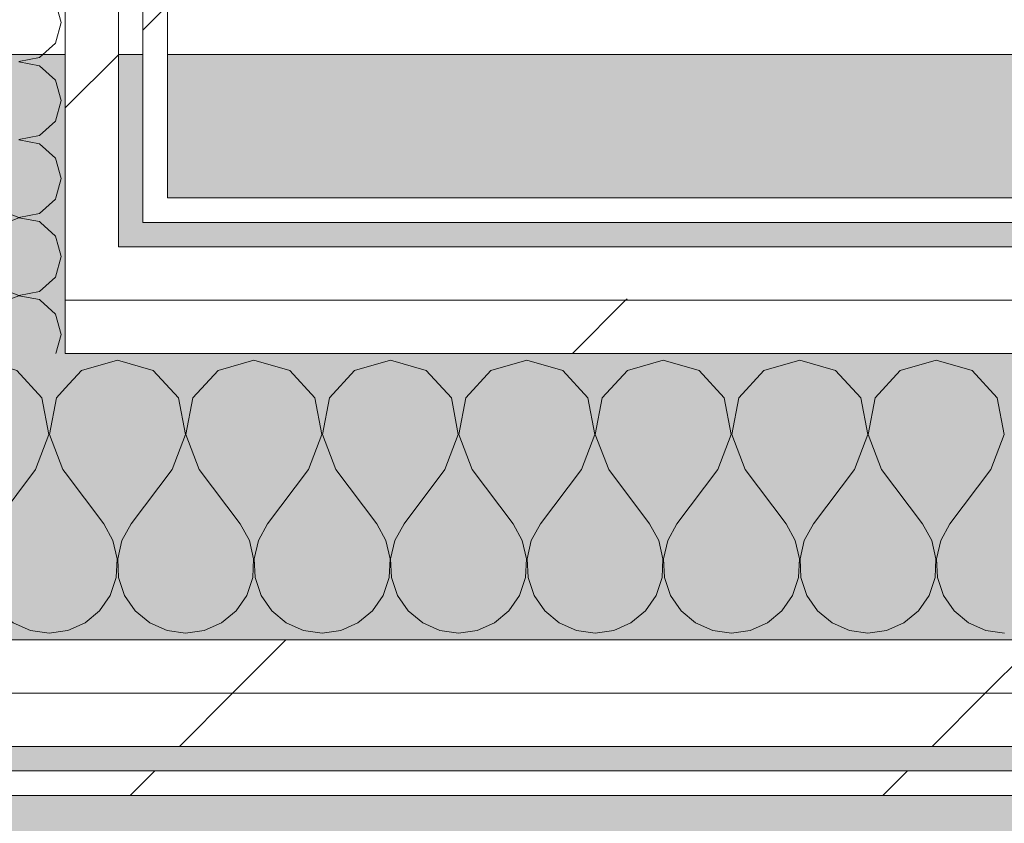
# Model space of a CAD drawing. Header units: millimetres. Extents: x -30280 to 19093, y -19284 to 4746.
# Tile 245 of 256: x 1093 to 1333, y -17272 to -17075. Entities that reach past the tile are written whole.
import ezdxf

# ---------------------------------------------------------------- set-up
doc = ezdxf.new("R2010")
doc.units = ezdxf.units.MM
doc.header["$MEASUREMENT"] = 0
doc.linetypes.add('Wipeout_Contour', pattern=[1000, 0, -1000])
for name, color, linetype in [('07_CR_Cel Ras pladur', 7, 'Continuous'), ('Nuevo_08_E_Envans secs', 7, 'Continuous'), ('Nuevo_12_FAÇ_Façana', 7, 'Continuous')]:
    doc.layers.add(name, color=color, linetype=linetype)
for name, color, linetype, lineweight, true_color in [('07_CR_Cel Ras pladur_Pluma_Nº__102', 7, 'Continuous', 5, 0xcccccc), ('Nuevo_08_E_Envans secs_Pluma_Nº__102', 7, 'Continuous', 5, 0xcccccc), ('Nuevo_08_E_Envans secs_Pluma_Nº__171', 171, 'Continuous', 13, 0xaaaaff), ('Nuevo_08_E_Envans secs_Pluma_Nº__177', 7, 'Continuous', 15, 0xf7e046), ('Nuevo_12_FAÇ_Façana_Pluma_Nº__102', 7, 'Continuous', 5, 0xcccccc), ('Nuevo_12_FAÇ_Façana_Pluma_Nº__171', 171, 'Continuous', 13, 0xaaaaff), ('Nuevo_12_FAÇ_Façana_Pluma_Nº__177', 7, 'Continuous', 15, 0xf7e046)]:
    doc.layers.add(name, color=color, linetype=linetype, lineweight=lineweight, true_color=true_color)
doc.layers.add('Nuevo_08_E_Envans secs_Pluma_Nº__1', color=7, linetype='Continuous', lineweight=5)
doc.layers.add('Nuevo_12_FAÇ_Façana_Pluma_Nº__1', color=7, linetype='Continuous', lineweight=5)
pattern_1 = [(45, (0, 0), (-183.8478, 183.8478), [195, -65]), (45, (7e-14, 183.85), (-183.8478, 183.8478), [195, -65])]

# ---------------------------------------------------------------- blocks, each defined once
blk = doc.blocks.new('Forjado_314_1', base_point=(-20499.33, -19283.98))
at = {"layer": '07_CR_Cel Ras pladur_Pluma_Nº__102', "linetype": 'Continuous', "lineweight": 0, "true_color": 0x333333}
h = blk.add_hatch(color=250, dxfattribs=at)
h.paths.add_polyline_path([(-20499.33, -19283.98), (12128.89, -19283.98), (12128.89, -17083.98), (-20499.33, -17083.98)])
h.paths.add_polyline_path([(11630.3, -17321.98), (11630.3, -19121.98), (-20169.7, -19121.98), (-20169.7, -17321.98)], flags=0)
at = {"layer": '07_CR_Cel Ras pladur_Pluma_Nº__102', "color": 254, "linetype": 'Continuous', "lineweight": 5, "true_color": 0xcccccc, "flags": 128}
blk.add_lwpolyline([(-20499.33, -19283.98), (12128.89, -19283.98), (12128.89, -17083.98), (-20499.33, -17083.98)], close=True, dxfattribs=at)
blk = doc.blocks.new('*X396')
at = {"layer": 'Nuevo_12_FAÇ_Façana_Pluma_Nº__102', "color": 254, "linetype": 'Continuous', "lineweight": 5, "true_color": 0xcccccc}
for p, q in [((1116.67, -17158.64), (1107.9, -17161.13)), ((1125.43, -17161.13), (1116.67, -17158.64)), ((1150, -17158.64), (1141.24, -17161.13)), ((1158.76, -17161.13), (1150, -17158.64)), ((1183.33, -17158.64), (1174.57, -17161.13)), ((1192.1, -17161.13), (1183.33, -17158.64)), ((1216.67, -17158.64), (1207.9, -17161.13)), ((1225.43, -17161.13), (1216.67, -17158.64)), ((1250, -17158.64), (1241.24, -17161.13)), ((1258.76, -17161.13), (1250, -17158.64)), ((1283.33, -17158.64), (1274.57, -17161.13)), ((1292.1, -17161.13), (1283.33, -17158.64)), ((1316.67, -17158.64), (1307.9, -17161.13)), ((1325.43, -17161.13), (1316.67, -17158.64)), ((1107.9, -17161.13), (1103.89, -17165.52)), ((1131.57, -17167.86), (1125.43, -17161.13)), ((1141.24, -17161.13), (1135.09, -17167.86)), ((1164.91, -17167.86), (1158.76, -17161.13)), ((1174.57, -17161.13), (1168.43, -17167.86)), ((1198.24, -17167.86), (1192.1, -17161.13)), ((1207.9, -17161.13), (1201.76, -17167.86)), ((1231.57, -17167.86), (1225.43, -17161.13)), ((1241.24, -17161.13), (1235.09, -17167.86)), ((1264.91, -17167.86), (1258.76, -17161.13)), ((1274.57, -17161.13), (1268.43, -17167.86)), ((1298.24, -17167.86), (1292.1, -17161.13)), ((1307.9, -17161.13), (1301.76, -17167.86)), ((1331.57, -17167.86), (1325.43, -17161.13)), ((1133.27, -17176.81), (1131.57, -17167.86)), ((1135.09, -17167.86), (1133.4, -17176.81)), ((1166.6, -17176.81), (1164.91, -17167.86)), ((1168.43, -17167.86), (1166.73, -17176.81)), ((1199.93, -17176.81), (1198.24, -17167.86)), ((1201.76, -17167.86), (1200.07, -17176.81)), ((1233.27, -17176.81), (1231.57, -17167.86)), ((1235.09, -17167.86), (1233.4, -17176.81)), ((1266.6, -17176.81), (1264.91, -17167.86)), ((1268.43, -17167.86), (1266.73, -17176.81)), ((1299.93, -17176.81), (1298.24, -17167.86)), ((1301.76, -17167.86), (1300.07, -17176.81)), ((1333.27, -17176.81), (1331.57, -17167.86)), ((1130, -17185.31), (1133.27, -17176.81)), ((1133.4, -17176.81), (1136.67, -17185.31)), ((1163.33, -17185.31), (1166.6, -17176.81)), ((1166.73, -17176.81), (1170, -17185.31)), ((1196.67, -17185.31), (1199.93, -17176.81)), ((1200.07, -17176.81), (1203.33, -17185.31)), ((1230, -17185.31), (1233.27, -17176.81)), ((1233.4, -17176.81), (1236.67, -17185.31)), ((1263.33, -17185.31), (1266.6, -17176.81)), ((1266.73, -17176.81), (1270, -17185.31)), ((1296.67, -17185.31), (1299.93, -17176.81)), ((1300.07, -17176.81), (1303.33, -17185.31)), ((1330, -17185.31), (1333.27, -17176.81)), ((1103.89, -17186.05), (1113.33, -17198.64)), ((1130, -17185.31), (1120, -17198.64)), ((1136.67, -17185.31), (1146.67, -17198.64)), ((1163.33, -17185.31), (1153.33, -17198.64)), ((1170, -17185.31), (1180, -17198.64)), ((1196.67, -17185.31), (1186.67, -17198.64)), ((1203.33, -17185.31), (1213.33, -17198.64)), ((1230, -17185.31), (1220, -17198.64)), ((1236.67, -17185.31), (1246.67, -17198.64)), ((1263.33, -17185.31), (1253.33, -17198.64)), ((1270, -17185.31), (1280, -17198.64)), ((1296.67, -17185.31), (1286.67, -17198.64)), ((1303.33, -17185.31), (1313.33, -17198.64)), ((1330, -17185.31), (1320, -17198.64)), ((1115.56, -17202.67), (1113.33, -17198.64)), ((1120, -17198.64), (1117.77, -17202.67)), ((1148.89, -17202.67), (1146.67, -17198.64)), ((1153.33, -17198.64), (1151.11, -17202.67)), ((1182.23, -17202.67), (1180, -17198.64)), ((1186.67, -17198.64), (1184.44, -17202.67)), ((1215.56, -17202.67), (1213.33, -17198.64)), ((1220, -17198.64), (1217.77, -17202.67)), ((1248.89, -17202.67), (1246.67, -17198.64)), ((1253.33, -17198.64), (1251.11, -17202.67)), ((1282.23, -17202.67), (1280, -17198.64)), ((1286.67, -17198.64), (1284.44, -17202.67)), ((1315.56, -17202.67), (1313.33, -17198.64)), ((1320, -17198.64), (1317.77, -17202.67)), ((1116.6, -17207.15), (1115.56, -17202.67)), ((1117.77, -17202.67), (1116.73, -17207.15)), ((1149.93, -17207.15), (1148.89, -17202.67)), ((1151.11, -17202.67), (1150.07, -17207.15)), ((1183.27, -17207.15), (1182.23, -17202.67)), ((1184.44, -17202.67), (1183.4, -17207.15)), ((1216.6, -17207.15), (1215.56, -17202.67)), ((1217.77, -17202.67), (1216.73, -17207.15)), ((1249.93, -17207.15), (1248.89, -17202.67)), ((1251.11, -17202.67), (1250.07, -17207.15)), ((1283.27, -17207.15), (1282.23, -17202.67)), ((1284.44, -17202.67), (1283.4, -17207.15)), ((1316.6, -17207.15), (1315.56, -17202.67)), ((1317.77, -17202.67), (1316.73, -17207.15)), ((1116.38, -17211.74), (1116.6, -17207.15)), ((1116.73, -17207.15), (1116.96, -17211.74)), ((1149.71, -17211.74), (1149.93, -17207.15)), ((1150.07, -17207.15), (1150.29, -17211.74)), ((1183.04, -17211.74), (1183.27, -17207.15)), ((1183.4, -17207.15), (1183.62, -17211.74)), ((1216.38, -17211.74), (1216.6, -17207.15)), ((1216.73, -17207.15), (1216.96, -17211.74)), ((1249.71, -17211.74), (1249.93, -17207.15)), ((1250.07, -17207.15), (1250.29, -17211.74)), ((1283.04, -17211.74), (1283.27, -17207.15)), ((1283.4, -17207.15), (1283.62, -17211.74)), ((1316.38, -17211.74), (1316.6, -17207.15)), ((1316.73, -17207.15), (1316.96, -17211.74)), ((1114.91, -17216.1), (1116.38, -17211.74)), ((1116.96, -17211.74), (1118.43, -17216.1)), ((1148.24, -17216.1), (1149.71, -17211.74)), ((1150.29, -17211.74), (1151.76, -17216.1)), ((1181.57, -17216.1), (1183.04, -17211.74)), ((1183.62, -17211.74), (1185.09, -17216.1)), ((1214.91, -17216.1), (1216.38, -17211.74)), ((1216.96, -17211.74), (1218.43, -17216.1)), ((1248.24, -17216.1), (1249.71, -17211.74)), ((1250.29, -17211.74), (1251.76, -17216.1)), ((1281.57, -17216.1), (1283.04, -17211.74)), ((1283.62, -17211.74), (1285.09, -17216.1)), ((1314.91, -17216.1), (1316.38, -17211.74)), ((1316.96, -17211.74), (1318.43, -17216.1)), ((1112.3, -17219.89), (1114.91, -17216.1)), ((1118.43, -17216.1), (1121.03, -17219.89)), ((1145.64, -17219.89), (1148.24, -17216.1)), ((1151.76, -17216.1), (1154.36, -17219.89)), ((1178.97, -17219.89), (1181.57, -17216.1)), ((1185.09, -17216.1), (1187.7, -17219.89)), ((1212.3, -17219.89), (1214.91, -17216.1)), ((1218.43, -17216.1), (1221.03, -17219.89)), ((1245.64, -17219.89), (1248.24, -17216.1)), ((1251.76, -17216.1), (1254.36, -17219.89)), ((1278.97, -17219.89), (1281.57, -17216.1)), ((1285.09, -17216.1), (1287.7, -17219.89)), ((1312.3, -17219.89), (1314.91, -17216.1)), ((1318.43, -17216.1), (1321.03, -17219.89)), ((1108.76, -17222.82), (1112.3, -17219.89)), ((1121.03, -17219.89), (1124.57, -17222.82)), ((1142.1, -17222.82), (1145.64, -17219.89)), ((1154.36, -17219.89), (1157.9, -17222.82)), ((1175.43, -17222.82), (1178.97, -17219.89)), ((1187.7, -17219.89), (1191.24, -17222.82)), ((1208.76, -17222.82), (1212.3, -17219.89)), ((1221.03, -17219.89), (1224.57, -17222.82)), ((1242.1, -17222.82), (1245.64, -17219.89)), ((1254.36, -17219.89), (1257.9, -17222.82)), ((1275.43, -17222.82), (1278.97, -17219.89)), ((1287.7, -17219.89), (1291.24, -17222.82)), ((1308.76, -17222.82), (1312.3, -17219.89)), ((1321.03, -17219.89), (1324.57, -17222.82)), ((1103.89, -17224.77), (1104.55, -17224.67)), ((1104.55, -17224.67), (1108.76, -17222.82)), ((1124.57, -17222.82), (1128.78, -17224.67)), ((1128.78, -17224.67), (1133.33, -17225.31)), ((1133.33, -17225.31), (1137.89, -17224.67)), ((1137.89, -17224.67), (1142.1, -17222.82)), ((1157.9, -17222.82), (1162.11, -17224.67)), ((1162.11, -17224.67), (1166.67, -17225.31)), ((1166.67, -17225.31), (1171.22, -17224.67)), ((1171.22, -17224.67), (1175.43, -17222.82)), ((1191.24, -17222.82), (1195.45, -17224.67)), ((1195.45, -17224.67), (1200, -17225.31)), ((1200, -17225.31), (1204.55, -17224.67)), ((1204.55, -17224.67), (1208.76, -17222.82)), ((1224.57, -17222.82), (1228.78, -17224.67)), ((1228.78, -17224.67), (1233.33, -17225.31)), ((1233.33, -17225.31), (1237.89, -17224.67)), ((1237.89, -17224.67), (1242.1, -17222.82)), ((1257.9, -17222.82), (1262.11, -17224.67)), ((1262.11, -17224.67), (1266.67, -17225.31)), ((1266.67, -17225.31), (1271.22, -17224.67)), ((1271.22, -17224.67), (1275.43, -17222.82)), ((1291.24, -17222.82), (1295.45, -17224.67)), ((1295.45, -17224.67), (1300, -17225.31)), ((1300, -17225.31), (1304.55, -17224.67)), ((1304.55, -17224.67), (1308.76, -17222.82)), ((1324.57, -17222.82), (1328.78, -17224.67)), ((1328.78, -17224.67), (1333.33, -17225.31))]:
    blk.add_line(p, q, dxfattribs=at)
blk = doc.blocks.new('*X397')
at = {"layer": 'Nuevo_12_FAÇ_Façana_Pluma_Nº__102', "color": 254, "linetype": 'Continuous', "lineweight": 5, "true_color": 0xcccccc}
for p, q in [((1083.33, -17158.64), (1074.57, -17161.13)), ((1092.1, -17161.13), (1083.33, -17158.64)), ((1074.57, -17161.13), (1068.43, -17167.86)), ((1098.24, -17167.86), (1092.1, -17161.13)), ((1064.91, -17167.86), (1063.89, -17166.74)), ((1103.89, -17165.52), (1101.76, -17167.86)), ((1066.6, -17176.81), (1064.91, -17167.86)), ((1068.43, -17167.86), (1066.73, -17176.81)), ((1099.93, -17176.81), (1098.24, -17167.86)), ((1101.76, -17167.86), (1100.07, -17176.81)), ((1063.89, -17183.86), (1066.6, -17176.81)), ((1066.73, -17176.81), (1070, -17185.31)), ((1096.67, -17185.31), (1099.93, -17176.81)), ((1100.07, -17176.81), (1103.33, -17185.31)), ((1070, -17185.31), (1080, -17198.64)), ((1096.67, -17185.31), (1086.67, -17198.64)), ((1103.33, -17185.31), (1103.89, -17186.05)), ((1082.23, -17202.67), (1080, -17198.64)), ((1086.67, -17198.64), (1084.44, -17202.67)), ((1083.27, -17207.15), (1082.23, -17202.67)), ((1084.44, -17202.67), (1083.4, -17207.15)), ((1083.04, -17211.74), (1083.27, -17207.15)), ((1083.4, -17207.15), (1083.62, -17211.74)), ((1081.57, -17216.1), (1083.04, -17211.74)), ((1083.62, -17211.74), (1085.09, -17216.1)), ((1078.97, -17219.89), (1081.57, -17216.1)), ((1085.09, -17216.1), (1087.7, -17219.89)), ((1075.43, -17222.82), (1078.97, -17219.89)), ((1087.7, -17219.89), (1091.24, -17222.82)), ((1066.67, -17225.31), (1071.22, -17224.67)), ((1071.22, -17224.67), (1075.43, -17222.82)), ((1091.24, -17222.82), (1095.45, -17224.67)), ((1095.45, -17224.67), (1100, -17225.31)), ((1100, -17225.31), (1103.89, -17224.77)), ((1063.89, -17224.92), (1066.67, -17225.31))]:
    blk.add_line(p, q, dxfattribs=at)
blk = doc.blocks.new('Muro_60_1', base_point=(5828.89, -17264.98))
at = {"layer": 'Nuevo_12_FAÇ_Façana', "color": 7, "lineweight": 20}
for name in ['*X397', '*X396']:
    blk.add_blockref(name, (0, 0), dxfattribs=at)
at = {"color": 254, "linetype": 'Wipeout_Contour', "lineweight": 0, "ltscale": 68961.735356}
blk.add_wipeout([(1128.89, -17124.98), (2622.91, -17124.98), (2622.91, -17118.98), (1128.89, -17118.98)], dxfattribs=at).dxf.layer = 'Nuevo_12_FAÇ_Façana'
at = {"color": 254, "linetype": 'Wipeout_Contour', "lineweight": 0, "ltscale": 69025.38123}
blk.add_wipeout([(1116.89, -17143.98), (2634.91, -17143.98), (2634.91, -17130.98), (1116.89, -17130.98)], dxfattribs=at).dxf.layer = 'Nuevo_12_FAÇ_Façana'
at = {"color": 254, "linetype": 'Wipeout_Contour', "lineweight": 0, "ltscale": 69629.560985}
blk.add_wipeout([(778.89, -17226.98), (778.89, -17239.98), (3389.84, -17239.98), (3389.84, -17226.98)], dxfattribs=at).dxf.layer = 'Nuevo_12_FAÇ_Façana'
at = {"color": 254, "linetype": 'Wipeout_Contour', "lineweight": 0, "ltscale": 69742.432847}
blk.add_wipeout([(778.89, -17258.98), (778.89, -17264.98), (3389.84, -17264.98), (3389.84, -17258.98)], dxfattribs=at).dxf.layer = 'Nuevo_12_FAÇ_Façana'
at = {"layer": 'Nuevo_12_FAÇ_Façana_Pluma_Nº__171', "linetype": 'Continuous', "lineweight": 13, "true_color": 0xaaaaff}
h = blk.add_hatch(dxfattribs=at)
h.set_pattern_fill('Panellat_HPL_0001', color=161, style=0, pattern_type=2)
h.set_pattern_definition(pattern_1)
h.paths.add_polyline_path([(1128.89, -17124.98), (2622.91, -17124.98), (2622.91, -17118.98), (1128.89, -17118.98)])
h = blk.add_hatch(dxfattribs=at)
h.set_pattern_fill('Panellat_HPL_0001', color=161, style=0, pattern_type=2)
h.set_pattern_definition(pattern_1)
h.paths.add_polyline_path([(778.89, -17258.98), (778.89, -17264.98), (3389.84, -17264.98), (3389.84, -17258.98)])
at = {"layer": 'Nuevo_12_FAÇ_Façana_Pluma_Nº__177', "linetype": 'Continuous', "lineweight": 15, "true_color": 0xf7e046}
h = blk.add_hatch(dxfattribs=at)
h.set_pattern_fill('Panellat_HPL_0001', color=53, style=0, pattern_type=2)
h.set_pattern_definition(pattern_1)
h.paths.add_polyline_path([(1116.89, -17143.98), (2634.91, -17143.98), (2634.91, -17130.98), (1116.89, -17130.98)])
h = blk.add_hatch(dxfattribs=at)
h.set_pattern_fill('Panellat_HPL_0001', color=53, style=0, pattern_type=2)
h.set_pattern_definition(pattern_1)
h.paths.add_polyline_path([(778.89, -17226.98), (778.89, -17239.98), (3389.84, -17239.98), (3389.84, -17226.98)])
at = {"layer": 'Nuevo_12_FAÇ_Façana_Pluma_Nº__1', "color": 7, "linetype": 'Continuous', "lineweight": 5}
for p, q in [((3389.84, -17226.98), (778.89, -17226.98)), ((3389.84, -17258.98), (778.89, -17258.98))]:
    blk.add_line(p, q, dxfattribs=at)
at = {"layer": 'Nuevo_12_FAÇ_Façana_Pluma_Nº__1', "color": 7, "linetype": 'Continuous', "lineweight": 5, "flags": 128}
blk.add_lwpolyline([(778.89, -17264.98), (3389.84, -17264.98)], dxfattribs=at)
at = {"color": 254, "linetype": 'Wipeout_Contour', "lineweight": 0, "ltscale": 68635.814633}
blk.add_wipeout([(1122.89, -17124.98), (1128.89, -17124.98), (1128.89, -17118.98), (1122.89, -17118.98)], dxfattribs=at).dxf.layer = 'Nuevo_12_FAÇ_Façana'
at = {"color": 254, "linetype": 'Wipeout_Contour', "lineweight": 0, "ltscale": 68693.648436}
blk.add_wipeout([(1103.89, -17143.98), (1116.89, -17143.98), (1116.89, -17130.98), (1103.89, -17130.98)], dxfattribs=at).dxf.layer = 'Nuevo_12_FAÇ_Façana'
at = {"color": 254, "linetype": 'Wipeout_Contour', "lineweight": 0, "ltscale": 69681.046029}
blk.add_wipeout([(778.89, -17239.98), (778.89, -17252.98), (3389.84, -17252.98), (3389.84, -17239.98)], dxfattribs=at).dxf.layer = 'Nuevo_12_FAÇ_Façana'
at = {"layer": 'Nuevo_12_FAÇ_Façana_Pluma_Nº__171', "linetype": 'Continuous', "lineweight": 13, "true_color": 0xaaaaff}
h = blk.add_hatch(dxfattribs=at)
h.set_pattern_fill('Panellat_HPL_0001', color=161, style=0, pattern_type=2)
h.set_pattern_definition(pattern_1)
h.paths.add_polyline_path([(1122.89, -17124.98), (1128.89, -17124.98), (1128.89, -17118.98), (1122.89, -17118.98)])
at = {"layer": 'Nuevo_12_FAÇ_Façana_Pluma_Nº__177', "linetype": 'Continuous', "lineweight": 15, "true_color": 0xf7e046}
h = blk.add_hatch(dxfattribs=at)
h.set_pattern_fill('Panellat_HPL_0001', color=53, style=0, pattern_type=2)
h.set_pattern_definition(pattern_1)
h.paths.add_polyline_path([(1103.89, -17143.98), (1116.89, -17143.98), (1116.89, -17130.98), (1103.89, -17130.98)])
h = blk.add_hatch(dxfattribs=at)
h.set_pattern_fill('Panellat_HPL_0001', color=53, style=0, pattern_type=2)
h.set_pattern_definition(pattern_1)
h.paths.add_polyline_path([(778.89, -17239.98), (778.89, -17252.98), (3389.84, -17252.98), (3389.84, -17239.98)])
at = {"layer": 'Nuevo_12_FAÇ_Façana_Pluma_Nº__1', "color": 7, "linetype": 'Continuous', "lineweight": 5}
for p, q in [((1122.89, -17124.98), (1122.89, -17118.98)), ((1116.89, -17130.98), (1116.89, -17124.98)), ((2628.91, -17124.98), (1122.89, -17124.98)), ((2634.91, -17130.98), (1116.89, -17130.98)), ((3389.84, -17239.98), (778.89, -17239.98)), ((3389.84, -17252.98), (778.89, -17252.98))]:
    blk.add_line(p, q, dxfattribs=at)
at = {"layer": 'Nuevo_12_FAÇ_Façana_Pluma_Nº__1', "color": 7, "linetype": 'Continuous', "lineweight": 5, "flags": 128}
blk.add_lwpolyline([(2622.91, -17118.98), (1128.89, -17118.98)], dxfattribs=at)
at = {"color": 254, "linetype": 'Wipeout_Contour', "lineweight": 0, "ltscale": 69079.302504}
blk.add_wipeout([(1103.89, -17156.98), (2647.91, -17156.98), (2647.91, -17143.98), (1103.89, -17143.98)], dxfattribs=at).dxf.layer = 'Nuevo_12_FAÇ_Façana'
at = {"layer": 'Nuevo_12_FAÇ_Façana_Pluma_Nº__177', "linetype": 'Continuous', "lineweight": 15, "true_color": 0xf7e046}
h = blk.add_hatch(dxfattribs=at)
h.set_pattern_fill('Panellat_HPL_0001', color=53, style=0, pattern_type=2)
h.set_pattern_definition(pattern_1)
h.paths.add_polyline_path([(1103.89, -17156.98), (2647.91, -17156.98), (2647.91, -17143.98), (1103.89, -17143.98)])
at = {"layer": 'Nuevo_12_FAÇ_Façana_Pluma_Nº__1', "color": 7, "linetype": 'Continuous', "lineweight": 5}
for p, q in [((1103.89, -17143.98), (1103.89, -17130.98)), ((2647.91, -17143.98), (1103.89, -17143.98)), ((1103.89, -17156.98), (1103.89, -17143.98)), ((2660.91, -17156.98), (1103.89, -17156.98))]:
    blk.add_line(p, q, dxfattribs=at)
blk = doc.blocks.new('*X841')
at = {"layer": 'Nuevo_08_E_Envans secs_Pluma_Nº__102', "color": 254, "linetype": 'Continuous', "lineweight": 5, "true_color": 0xcccccc}
for p, q in [((1066.19, -17118.98), (1065.21, -17121.21)), ((1087.7, -17121.9), (1083.8, -17118.98)), ((1101.52, -17119.29), (1101.61, -17118.98)), ((1065.21, -17121.21), (1064.84, -17123.81)), ((1097.67, -17122.8), (1101.52, -17119.29)), ((1064.84, -17123.81), (1065.01, -17124.98)), ((1087.7, -17121.9), (1092.56, -17123.77)), ((1092.56, -17123.85), (1089.62, -17124.98)), ((1092.56, -17123.77), (1097.67, -17122.8)), ((1097.67, -17124.81), (1092.56, -17123.85)), ((1097.85, -17124.98), (1097.67, -17124.81))]:
    blk.add_line(p, q, dxfattribs=at)
blk = doc.blocks.new('*X842')
at = {"layer": 'Nuevo_08_E_Envans secs_Pluma_Nº__102', "color": 254, "linetype": 'Continuous', "lineweight": 5, "true_color": 0xcccccc}
for p, q in [((1065.01, -17124.98), (1065.21, -17126.41)), ((1087.7, -17125.71), (1080.69, -17130.98)), ((1089.62, -17124.98), (1087.7, -17125.71)), ((1101.52, -17128.33), (1097.85, -17124.98)), ((1065.21, -17126.41), (1066.27, -17128.82)), ((1102.27, -17130.98), (1101.52, -17128.33)), ((1066.27, -17128.82), (1067.94, -17130.84)), ((1067.94, -17130.84), (1068.14, -17130.98))]:
    blk.add_line(p, q, dxfattribs=at)
blk = doc.blocks.new('*X843')
at = {"layer": 'Nuevo_08_E_Envans secs_Pluma_Nº__102', "color": 254, "linetype": 'Continuous', "lineweight": 5, "true_color": 0xcccccc}
for p, q in [((1068.14, -17130.98), (1070.11, -17132.33)), ((1080.69, -17130.98), (1080.08, -17131.43)), ((1102.94, -17133.33), (1102.27, -17130.98)), ((1070.11, -17132.33), (1072.6, -17133.17)), ((1072.6, -17133.5), (1070.11, -17134.34)), ((1072.6, -17133.17), (1075.22, -17133.29)), ((1075.22, -17133.37), (1072.6, -17133.5)), ((1075.22, -17133.29), (1077.78, -17132.7)), ((1077.78, -17133.97), (1075.22, -17133.37)), ((1077.78, -17132.7), (1080.08, -17131.43)), ((1101.52, -17138.34), (1102.94, -17133.33)), ((1067.94, -17135.83), (1066.27, -17137.85)), ((1070.11, -17134.34), (1067.94, -17135.83)), ((1080.08, -17135.24), (1077.78, -17133.97)), ((1087.7, -17140.95), (1080.08, -17135.24)), ((1066.27, -17137.85), (1065.21, -17140.25)), ((1065.21, -17140.25), (1064.84, -17142.86)), ((1097.67, -17141.85), (1101.52, -17138.34)), ((1064.84, -17142.86), (1065, -17143.98)), ((1087.7, -17140.95), (1092.56, -17142.82)), ((1092.56, -17142.9), (1089.75, -17143.98)), ((1092.56, -17142.82), (1097.67, -17141.85)), ((1097.67, -17143.86), (1092.56, -17142.9)), ((1097.8, -17143.98), (1097.67, -17143.86))]:
    blk.add_line(p, q, dxfattribs=at)
blk = doc.blocks.new('*X844')
at = {"layer": 'Nuevo_08_E_Envans secs_Pluma_Nº__102', "color": 254, "linetype": 'Continuous', "lineweight": 5, "true_color": 0xcccccc}
for p, q in [((1065, -17143.98), (1065.21, -17145.46)), ((1065.21, -17145.46), (1066.27, -17147.86)), ((1087.7, -17144.76), (1080.08, -17150.48)), ((1089.75, -17143.98), (1087.7, -17144.76)), ((1101.52, -17147.37), (1097.8, -17143.98)), ((1066.27, -17147.86), (1067.94, -17149.89)), ((1102.94, -17152.38), (1101.52, -17147.37)), ((1067.94, -17149.89), (1070.11, -17151.38)), ((1070.11, -17151.38), (1072.6, -17152.22)), ((1072.6, -17152.55), (1070.11, -17153.39)), ((1072.6, -17152.22), (1075.22, -17152.34)), ((1075.22, -17152.42), (1072.6, -17152.55)), ((1075.22, -17152.34), (1077.78, -17151.75)), ((1077.78, -17153.01), (1075.22, -17152.42)), ((1077.78, -17151.75), (1080.08, -17150.48)), ((1101.63, -17156.98), (1102.94, -17152.38)), ((1067.94, -17154.87), (1066.27, -17156.9)), ((1070.11, -17153.39), (1067.94, -17154.87)), ((1080.08, -17154.29), (1077.78, -17153.01)), ((1083.67, -17156.98), (1080.08, -17154.29)), ((1066.27, -17156.9), (1066.23, -17156.98))]:
    blk.add_line(p, q, dxfattribs=at)
blk = doc.blocks.new('*X845')
at = {"layer": 'Nuevo_08_E_Envans secs_Pluma_Nº__102', "color": 254, "linetype": 'Continuous', "lineweight": 5, "true_color": 0xcccccc}
for p, q in [((1102.94, -17076.19), (1101.52, -17071.18)), ((1101.52, -17081.2), (1102.94, -17076.19)), ((1097.67, -17084.71), (1101.52, -17081.2)), ((1092.56, -17085.68), (1097.67, -17084.71)), ((1097.67, -17086.72), (1092.56, -17085.75)), ((1101.52, -17090.23), (1097.67, -17086.72)), ((1102.94, -17095.24), (1101.52, -17090.23)), ((1101.52, -17100.25), (1102.94, -17095.24)), ((1097.67, -17103.76), (1101.52, -17100.25)), ((1092.56, -17104.72), (1097.67, -17103.76)), ((1097.67, -17105.77), (1092.56, -17104.8)), ((1101.52, -17109.28), (1097.67, -17105.77)), ((1102.94, -17114.29), (1101.52, -17109.28)), ((1101.61, -17118.98), (1102.94, -17114.29))]:
    blk.add_line(p, q, dxfattribs=at)
blk = doc.blocks.new('Muro_138_1', base_point=(1063.89, -17264.98))
at = {"layer": 'Nuevo_12_FAÇ_Façana_Pluma_Nº__1', "color": 7, "linetype": 'Continuous', "lineweight": 5}
blk.add_line((1103.89, -17156.98), (1103.89, -17143.98), dxfattribs=at)
at = {"layer": 'Nuevo_08_E_Envans secs', "color": 7, "lineweight": 20}
for name in ['*X841', '*X842', '*X844']:
    blk.add_blockref(name, (0, 0), dxfattribs=at)
at = {"color": 254, "linetype": 'Wipeout_Contour', "lineweight": 0, "ltscale": 67747.784612}
blk.add_wipeout([(1122.89, -16679.98), (1122.89, -17118.98), (1128.89, -17118.98), (1128.89, -16679.98)], dxfattribs=at).dxf.layer = 'Nuevo_08_E_Envans secs'
at = {"color": 254, "linetype": 'Wipeout_Contour', "lineweight": 0, "ltscale": 68631.778249}
blk.add_wipeout([(1103.89, -17124.98), (1116.89, -17124.98), (1116.89, -17118.98), (1103.89, -17118.98)], dxfattribs=at).dxf.layer = 'Nuevo_08_E_Envans secs'
at = {"layer": 'Nuevo_08_E_Envans secs_Pluma_Nº__171', "linetype": 'Continuous', "lineweight": 13, "true_color": 0xaaaaff}
h = blk.add_hatch(dxfattribs=at)
h.set_pattern_fill('Panellat_HPL_0001', color=161, style=0, pattern_type=2)
h.set_pattern_definition(pattern_1)
h.paths.add_polyline_path([(1122.89, -16679.98), (1122.89, -17118.98), (1128.89, -17118.98), (1128.89, -16679.98)])
at = {"layer": 'Nuevo_08_E_Envans secs_Pluma_Nº__177', "linetype": 'Continuous', "lineweight": 15, "true_color": 0xf7e046}
h = blk.add_hatch(dxfattribs=at)
h.set_pattern_fill('Panellat_HPL_0001', color=53, style=0, pattern_type=2)
h.set_pattern_definition(pattern_1)
h.paths.add_polyline_path([(1103.89, -17124.98), (1116.89, -17124.98), (1116.89, -17118.98), (1103.89, -17118.98)])
at = {"layer": 'Nuevo_08_E_Envans secs_Pluma_Nº__1', "color": 7, "linetype": 'Continuous', "lineweight": 5}
blk.add_line((1122.89, -17118.98), (1122.89, -16685.98), dxfattribs=at)
at = {"layer": 'Nuevo_08_E_Envans secs_Pluma_Nº__1', "color": 7, "linetype": 'Continuous', "lineweight": 5, "flags": 128}
blk.add_lwpolyline([(1128.89, -17118.98), (1128.89, -16679.98)], dxfattribs=at)
at = {"layer": 'Nuevo_12_FAÇ_Façana_Pluma_Nº__1', "color": 7, "linetype": 'Continuous', "lineweight": 5}
blk.add_line((1122.89, -17124.98), (1122.89, -17118.98), dxfattribs=at)
at = {"color": 254, "linetype": 'Wipeout_Contour', "lineweight": 0, "ltscale": 67781.610705}
blk.add_wipeout([(1103.89, -16698.98), (1103.89, -17118.98), (1116.89, -17118.98), (1116.89, -16698.98)], dxfattribs=at).dxf.layer = 'Nuevo_08_E_Envans secs'
at = {"color": 254, "linetype": 'Wipeout_Contour', "lineweight": 0, "ltscale": 68655.727955}
blk.add_wipeout([(1103.89, -17130.98), (1116.89, -17130.98), (1116.89, -17124.98), (1103.89, -17124.98)], dxfattribs=at).dxf.layer = 'Nuevo_08_E_Envans secs'
at = {"layer": 'Nuevo_08_E_Envans secs_Pluma_Nº__177', "linetype": 'Continuous', "lineweight": 15, "true_color": 0xf7e046}
h = blk.add_hatch(dxfattribs=at)
h.set_pattern_fill('Panellat_HPL_0001', color=53, style=0, pattern_type=2)
h.set_pattern_definition(pattern_1)
h.paths.add_polyline_path([(1103.89, -16698.98), (1103.89, -17118.98), (1116.89, -17118.98), (1116.89, -16698.98)])
h = blk.add_hatch(dxfattribs=at)
h.set_pattern_fill('Panellat_HPL_0001', color=53, style=0, pattern_type=2)
h.set_pattern_definition(pattern_1)
h.paths.add_polyline_path([(1103.89, -17130.98), (1116.89, -17130.98), (1116.89, -17124.98), (1103.89, -17124.98)])
at = {"layer": 'Nuevo_08_E_Envans secs_Pluma_Nº__1', "color": 7, "linetype": 'Continuous', "lineweight": 5}
for p, q in [((1116.89, -17118.98), (1116.89, -16698.98)), ((1103.89, -17118.98), (1103.89, -16738.98))]:
    blk.add_line(p, q, dxfattribs=at)
at = {"layer": 'Nuevo_12_FAÇ_Façana_Pluma_Nº__1', "color": 7, "linetype": 'Continuous', "lineweight": 5}
for p, q in [((1103.89, -17124.98), (1103.89, -17118.98)), ((1116.89, -17124.98), (1116.89, -17118.98)), ((1103.89, -17130.98), (1103.89, -17124.98)), ((1116.89, -17130.98), (1116.89, -17124.98)), ((1103.89, -17143.98), (1103.89, -17130.98))]:
    blk.add_line(p, q, dxfattribs=at)
at = {"layer": 'Nuevo_08_E_Envans secs', "color": 7, "lineweight": 20}
for name in ['*X845', '*X843']:
    blk.add_blockref(name, (0, 0), dxfattribs=at)

msp = doc.modelspace()

# ---------------------------------------------------------------- block references
at = {"layer": '07_CR_Cel Ras pladur', "color": 254, "linetype": 'Continuous', "lineweight": 5, "true_color": 0xcccccc}
msp.add_blockref('Forjado_314_1', (-20499.33, -19283.98), dxfattribs=at)

# ---------------------------------------------------------------- next in the draw order: block references
at = {"layer": 'Nuevo_12_FAÇ_Façana', "color": 7, "lineweight": 20}
msp.add_blockref('Muro_60_1', (5828.89, -17264.98), dxfattribs=at)

# ---------------------------------------------------------------- next in the draw order: block references
at = {"layer": 'Nuevo_08_E_Envans secs', "color": 7, "lineweight": 20}
msp.add_blockref('Muro_138_1', (1063.89, -17264.98), dxfattribs=at)

doc.saveas('drawing.dxf')
